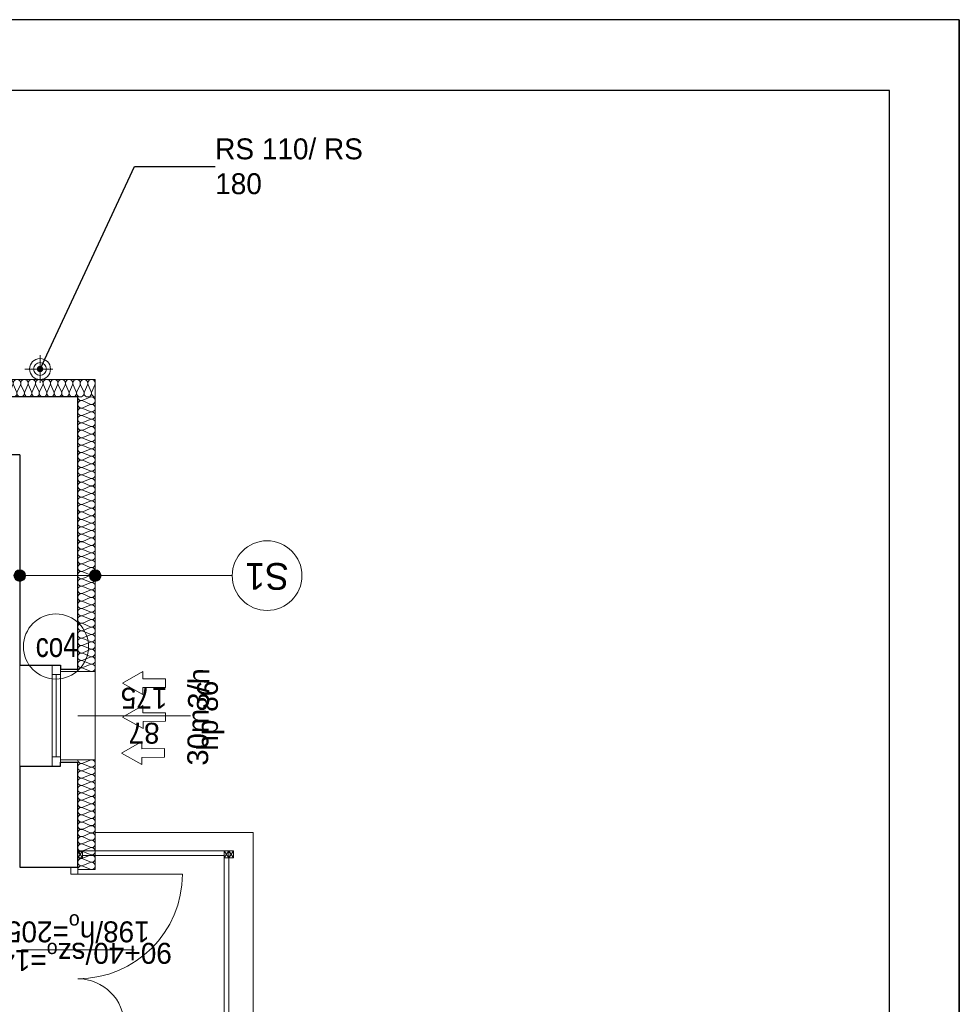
# Model space of a CAD drawing. Header units: millimetres. Extents: x -17429 to 155243, y -2908 to 188569.
# Tile 54 of 113: x 31484 to 39571, y 57866 to 66344. Entities that reach past the tile are written whole.
import ezdxf
from ezdxf.lldxf.tags import DXFTag

# ---------------------------------------------------------------- set-up
doc = ezdxf.new("R2010")
doc.units = ezdxf.units.MM
doc.header["$MEASUREMENT"] = 0
doc.layers.get('0').update_dxf_attribs({"lineweight": 5})
for name, color, linetype in [('#opisy', 7, 'Continuous'), ('#podkład', 252, 'Continuous'), ('_TABELA', 7, 'Continuous'), ('Arch ocieplenie', 252, 'Continuous'), ('Arch opisy', 252, 'Continuous'), ('IS_Grafika', 7, 'SOLID')]:
    doc.layers.add(name, color=color, linetype=linetype)
for name, color, linetype, lineweight in [('#piony', 7, 'Continuous', 5), ('Arch opisy_Nr_Pióra__1', 252, 'Continuous', 25), ('Arch opisy_Nr_Pióra__21', 252, 'Continuous', 13), ('INWENT BALUSTRADY_Nr_Pióra__26', 5, 'Continuous', 13), ('INWENT ODWODNIENIE_Nr_Pióra__21', 252, 'Continuous', 13), ('INWENT OPISY_Nr_Pióra__21', 252, 'Continuous', 13), ('INWENT. DRZWI_Nr_Pióra__21', 7, 'Continuous', 13), ('INWENT. OKNA_Nr_Pióra__5', 7, 'Continuous', 13), ('INWENT.ŚCIANY_Nr_Pióra__1', 252, 'Continuous', 25), ('INWENT.ŚCIANY_Nr_Pióra__21', 7, 'Continuous', 13), ('Istniejące schody_Nr_Pióra__21', 7, 'Continuous', 13)]:
    doc.layers.add(name, color=color, linetype=linetype, lineweight=lineweight)
doc.layers.add('arch izolacje_Nr_Pióra__3', color=7, linetype='Continuous', lineweight=13, true_color=0xff6600)
doc.layers.add('Arch ocieplenie_Nr_Pióra__22', color=7, linetype='Continuous', lineweight=9, true_color=0x7f7f7f)
doc.styles.add('ARIAL', font='arial.ttf', dxfattribs={"width": 0.75})
doc.styles.add('GENERATED_STYLE_2', font='txt')
doc.styles.add('GENERATED_STYLE_4', font='txt')
doc.styles.add('MtXpl_Arial', font='txt', dxfattribs={"height": 0.2})
tags = doc.linetypes.add('SOLID', pattern=[10, 10, 0]).pattern_tags.tags
tags[6:7] = [DXFTag(74, 4), DXFTag(75, 0), DXFTag(340, '0'), DXFTag(46, 0.0), DXFTag(50, 0.0), DXFTag(44, 0.0), DXFTag(45, 0.0)]
tags[4:5] = [DXFTag(74, 4), DXFTag(75, 0), DXFTag(340, '0'), DXFTag(46, 0.0), DXFTag(50, 0.0), DXFTag(44, 0.0), DXFTag(45, 0.0)]
doc.dimstyles.new('GENERATED_STYLE__6', dxfattribs={"dimtxt": 0.18, "dimasz": 109.44, "dimexe": 0.18, "dimexo": 0.0625, "dimgap": 0.09, "dimtad": 0, "dimtih": 1, "dimtoh": 1, "dimdec": 4, "dimzin": 0, "dimdsep": 46, "dimcen": 0.09, "dimadec": 0, "dimazin": 0, "dimtfac": 1, "dimtdec": 4, "dimtmove": 0, "dimatfit": 3, "dimldrblk": 'ARROWHEAD_11', "dimfxl": 1, "dimtolj": 1, "dimtzin": 0, "dimarcsym": 0})

# ---------------------------------------------------------------- blocks, each defined once
blk = doc.blocks.new('Izolacja cieplna 14_12', base_point=(32134.1, 63095.9))
at = {"layer": 'Arch ocieplenie_Nr_Pióra__22', "linetype": 'Continuous'}
for p, q in [((27993.5, 63140.6), (27966.8, 63201.2)), ((28025.5, 63201.2), (27998.8, 63140.6)), ((28057.6, 63140.6), (28030.9, 63201.2)), ((28089.7, 63201.2), (28063, 63140.6)), ((28121.8, 63140.6), (28095.1, 63201.2)), ((28153.8, 63201.2), (28127.1, 63140.6)), ((28185.9, 63140.6), (28159.2, 63201.2)), ((28218, 63201.2), (28191.3, 63140.6)), ((28250.1, 63140.6), (28223.4, 63201.2)), ((28282.1, 63201.2), (28255.5, 63140.6)), ((28314.2, 63140.6), (28287.5, 63201.2)), ((28346.3, 63201.2), (28319.6, 63140.6)), ((28378.4, 63140.6), (28351.7, 63201.2)), ((28410.5, 63201.2), (28383.8, 63140.6)), ((28442.5, 63140.6), (28415.8, 63201.2)), ((28474.6, 63201.2), (28447.9, 63140.6)), ((28506.7, 63140.6), (28480, 63201.2)), ((28538.8, 63201.2), (28512.1, 63140.6)), ((28570.8, 63140.6), (28544.2, 63201.2)), ((28602.9, 63201.2), (28576.2, 63140.6)), ((28635, 63140.6), (28608.3, 63201.2)), ((28667.1, 63201.2), (28640.4, 63140.6)), ((28699.1, 63140.6), (28672.5, 63201.2)), ((28731.2, 63201.2), (28704.5, 63140.6)), ((28763.3, 63140.6), (28736.6, 63201.2)), ((28795.4, 63201.2), (28768.7, 63140.6)), ((28827.5, 63140.6), (28800.8, 63201.2)), ((28859.5, 63201.2), (28832.8, 63140.6)), ((28891.6, 63140.6), (28864.9, 63201.2)), ((28923.7, 63201.2), (28897, 63140.6)), ((28955.8, 63140.6), (28929.1, 63201.2)), ((28987.8, 63201.2), (28961.1, 63140.6)), ((29019.9, 63140.6), (28993.2, 63201.2)), ((29052, 63201.2), (29025.3, 63140.6)), ((29084.1, 63140.6), (29057.4, 63201.2)), ((29116.1, 63201.2), (29089.5, 63140.6)), ((29148.2, 63140.6), (29121.5, 63201.2)), ((29180.3, 63201.2), (29153.6, 63140.6)), ((29212.4, 63140.6), (29185.7, 63201.2)), ((29244.5, 63201.2), (29217.8, 63140.6)), ((29276.5, 63140.6), (29249.8, 63201.2)), ((29308.6, 63201.2), (29281.9, 63140.6)), ((29340.7, 63140.6), (29314, 63201.2)), ((29372.8, 63201.2), (29346.1, 63140.6)), ((29404.8, 63140.6), (29378.2, 63201.2)), ((29436.9, 63201.2), (29410.2, 63140.6)), ((29469, 63140.6), (29442.3, 63201.2)), ((29501.1, 63201.2), (29474.4, 63140.6)), ((29533.1, 63140.6), (29506.5, 63201.2)), ((29565.2, 63201.2), (29538.5, 63140.6)), ((29597.3, 63140.6), (29570.6, 63201.2)), ((29629.4, 63201.2), (29602.7, 63140.6)), ((29661.5, 63140.6), (29634.8, 63201.2)), ((29693.5, 63201.2), (29666.8, 63140.6)), ((29725.6, 63140.6), (29698.9, 63201.2)), ((29757.7, 63201.2), (29731, 63140.6)), ((29789.8, 63140.6), (29763.1, 63201.2)), ((29821.8, 63201.2), (29795.1, 63140.6)), ((29853.9, 63140.6), (29827.2, 63201.2)), ((29886, 63201.2), (29859.3, 63140.6)), ((29918.1, 63140.6), (29891.4, 63201.2)), ((29950.1, 63201.2), (29923.5, 63140.6)), ((29982.2, 63140.6), (29955.5, 63201.2)), ((30014.3, 63201.2), (29987.6, 63140.6)), ((30046.4, 63140.6), (30019.7, 63201.2)), ((30078.5, 63201.2), (30051.8, 63140.6)), ((30110.5, 63140.6), (30083.8, 63201.2)), ((30142.6, 63201.2), (30115.9, 63140.6)), ((30174.7, 63140.6), (30148, 63201.2)), ((30206.8, 63201.2), (30180.1, 63140.6)), ((30238.8, 63140.6), (30212.2, 63201.2)), ((30270.9, 63201.2), (30244.2, 63140.6)), ((30303, 63140.6), (30276.3, 63201.2)), ((30335.1, 63201.2), (30308.4, 63140.6)), ((30367.1, 63140.6), (30340.5, 63201.2)), ((30399.2, 63201.2), (30372.5, 63140.6)), ((30431.3, 63140.6), (30404.6, 63201.2)), ((30463.4, 63201.2), (30436.7, 63140.6)), ((30495.5, 63140.6), (30468.8, 63201.2)), ((30527.5, 63201.2), (30500.8, 63140.6)), ((30559.6, 63140.6), (30532.9, 63201.2)), ((30591.7, 63201.2), (30565, 63140.6)), ((30623.8, 63140.6), (30597.1, 63201.2)), ((30655.8, 63201.2), (30629.1, 63140.6)), ((30687.9, 63140.6), (30661.2, 63201.2)), ((30720, 63201.2), (30693.3, 63140.6)), ((30752.1, 63140.6), (30725.4, 63201.2)), ((30784.1, 63201.2), (30757.5, 63140.6)), ((30816.2, 63140.6), (30789.5, 63201.2)), ((30848.3, 63201.2), (30821.6, 63140.6)), ((30880.4, 63140.6), (30853.7, 63201.2)), ((30912.5, 63201.2), (30885.8, 63140.6)), ((30944.5, 63140.6), (30917.8, 63201.2)), ((30976.6, 63201.2), (30949.9, 63140.6)), ((31008.7, 63140.6), (30982, 63201.2)), ((31040.8, 63201.2), (31014.1, 63140.6)), ((31072.8, 63140.6), (31046.2, 63201.2)), ((31104.9, 63201.2), (31078.2, 63140.6)), ((31137, 63140.6), (31110.3, 63201.2)), ((31169.1, 63201.2), (31142.4, 63140.6)), ((31201.1, 63140.6), (31174.5, 63201.2)), ((31233.2, 63201.2), (31206.5, 63140.6)), ((31265.3, 63140.6), (31238.6, 63201.2)), ((31297.4, 63201.2), (31270.7, 63140.6)), ((31329.5, 63140.6), (31302.8, 63201.2)), ((31361.5, 63201.2), (31334.8, 63140.6)), ((31393.6, 63140.6), (31366.9, 63201.2)), ((31425.7, 63201.2), (31399, 63140.6)), ((31457.8, 63140.6), (31431.1, 63201.2)), ((31489.8, 63201.2), (31463.1, 63140.6)), ((31521.9, 63140.6), (31495.2, 63201.2)), ((31554, 63201.2), (31527.3, 63140.6)), ((31586.1, 63140.6), (31559.4, 63201.2)), ((31618.1, 63201.2), (31591.5, 63140.6)), ((31650.2, 63140.6), (31623.5, 63201.2)), ((31682.3, 63201.2), (31655.6, 63140.6)), ((31714.4, 63140.6), (31687.7, 63201.2)), ((31746.5, 63201.2), (31719.8, 63140.6)), ((31778.5, 63140.6), (31751.8, 63201.2)), ((31810.6, 63201.2), (31783.9, 63140.6)), ((31842.7, 63140.6), (31816, 63201.2)), ((31874.8, 63201.2), (31848.1, 63140.6)), ((31906.8, 63140.6), (31880.2, 63201.2)), ((31938.9, 63201.2), (31912.2, 63140.6)), ((31971, 63140.6), (31944.3, 63201.2)), ((32003.1, 63201.2), (31976.4, 63140.6)), ((32035.1, 63140.6), (32008.5, 63201.2)), ((32067.2, 63201.2), (32040.5, 63140.6)), ((32099.3, 63140.6), (32072.6, 63201.2)), ((32131.4, 63201.2), (32104.7, 63140.6))]:
    blk.add_line(p, q, dxfattribs=at)
for centre, start_param, end_param in [((27996.1, 63214), 2.728799, 6.695979), ((28060.3, 63214), 2.728799, 6.695979), ((28124.5, 63214), 2.728799, 6.695979), ((28188.6, 63214), 2.728799, 6.695979), ((28252.8, 63214), 2.728799, 6.695979), ((28316.9, 63214), 2.728799, 6.695979), ((28381.1, 63214), 2.728799, 6.695979), ((28445.2, 63214), 2.728799, 6.695979), ((28509.4, 63214), 2.728799, 6.695979), ((28573.5, 63214), 2.728799, 6.695979), ((28637.7, 63214), 2.728799, 6.695979), ((28701.8, 63214), 2.728799, 6.695979), ((28766, 63214), 2.728799, 6.695979), ((28830.1, 63214), 2.728799, 6.695979), ((28894.3, 63214), 2.728799, 6.695979), ((28958.5, 63214), 2.728799, 6.695979), ((29022.6, 63214), 2.728799, 6.695979), ((29086.8, 63214), 2.728799, 6.695979), ((29150.9, 63214), 2.728799, 6.695979), ((29215.1, 63214), 2.728799, 6.695979), ((29279.2, 63214), 2.728799, 6.695979), ((29343.4, 63214), 2.728799, 6.695979), ((29407.5, 63214), 2.728799, 6.695979), ((29471.7, 63214), 2.728799, 6.695979), ((29535.8, 63214), 2.728799, 6.695979), ((29600, 63214), 2.728799, 6.695979), ((29664.1, 63214), 2.728799, 6.695979), ((29728.3, 63214), 2.728799, 6.695979), ((29792.5, 63214), 2.728799, 6.695979), ((29856.6, 63214), 2.728799, 6.695979), ((29920.8, 63214), 2.728799, 6.695979), ((29984.9, 63214), 2.728799, 6.695979), ((30049.1, 63214), 2.728799, 6.695979), ((30113.2, 63214), 2.728799, 6.695979), ((30177.4, 63214), 2.728799, 6.695979), ((30241.5, 63214), 2.728799, 6.695979), ((30305.7, 63214), 2.728799, 6.695979), ((30369.8, 63214), 2.728799, 6.695979), ((30434, 63214), 2.728799, 6.695979), ((30498.1, 63214), 2.728799, 6.695979), ((30562.3, 63214), 2.728799, 6.695979), ((30626.5, 63214), 2.728799, 6.695979), ((30690.6, 63214), 2.728799, 6.695979), ((30754.8, 63214), 2.728799, 6.695979), ((30818.9, 63214), 2.728799, 6.695979), ((30883.1, 63214), 2.728799, 6.695979), ((30947.2, 63214), 2.728799, 6.695979), ((31011.4, 63214), 2.728799, 6.695979), ((31075.5, 63214), 2.728799, 6.695979), ((31139.7, 63214), 2.728799, 6.695979), ((31203.8, 63214), 2.728799, 6.695979), ((31268, 63214), 2.728799, 6.695979), ((31332.1, 63214), 2.728799, 6.695979), ((31396.3, 63214), 2.728799, 6.695979), ((31460.5, 63214), 2.728799, 6.695979), ((31524.6, 63214), 2.728799, 6.695979), ((31588.8, 63214), 2.728799, 6.695979), ((31652.9, 63214), 2.728799, 6.695979), ((31717.1, 63214), 2.728799, 6.695979), ((31781.2, 63214), 2.728799, 6.695979), ((31845.4, 63214), 2.728799, 6.695979), ((31909.5, 63214), 2.728799, 6.695979), ((31973.7, 63214), 2.728799, 6.695979), ((32037.8, 63214), 2.728799, 6.695979), ((32102, 63214), 2.728799, 6.695979), ((27964.1, 63127.8), 1.570796, 3.554385), ((28028.2, 63127.8), 5.870392, 9.837571), ((28092.4, 63127.8), 5.870392, 9.837571), ((28156.5, 63127.8), 5.870392, 9.837571), ((28220.7, 63127.8), 5.870392, 9.837571), ((28284.8, 63127.8), 5.870392, 9.837571), ((28349, 63127.8), 5.870392, 9.837571), ((28413.1, 63127.8), 5.870392, 9.837571), ((28477.3, 63127.8), 5.870392, 9.837571), ((28541.5, 63127.8), 5.870392, 9.837571), ((28605.6, 63127.8), 5.870392, 9.837571), ((28669.8, 63127.8), 5.870392, 9.837571), ((28733.9, 63127.8), 5.870392, 9.837571), ((28798.1, 63127.8), 5.870392, 9.837571), ((28862.2, 63127.8), 5.870392, 9.837571), ((28926.4, 63127.8), 5.870392, 9.837571), ((28990.5, 63127.8), 5.870392, 9.837571), ((29054.7, 63127.8), 5.870392, 9.837571), ((29118.8, 63127.8), 5.870392, 9.837571), ((29183, 63127.8), 5.870392, 9.837571), ((29247.1, 63127.8), 5.870392, 9.837571), ((29311.3, 63127.8), 5.870392, 9.837571), ((29375.5, 63127.8), 5.870392, 9.837571), ((29439.6, 63127.8), 5.870392, 9.837571), ((29503.8, 63127.8), 5.870392, 9.837571), ((29567.9, 63127.8), 5.870392, 9.837571), ((29632.1, 63127.8), 5.870392, 9.837571), ((29696.2, 63127.8), 5.870392, 9.837571), ((29760.4, 63127.8), 5.870392, 9.837571), ((29824.5, 63127.8), 5.870392, 9.837571), ((29888.7, 63127.8), 5.870392, 9.837571), ((29952.8, 63127.8), 5.870392, 9.837571), ((30017, 63127.8), 5.870392, 9.837571), ((30081.1, 63127.8), 5.870392, 9.837571), ((30145.3, 63127.8), 5.870392, 9.837571), ((30209.5, 63127.8), 5.870392, 9.837571), ((30273.6, 63127.8), 5.870392, 9.837571), ((30337.8, 63127.8), 5.870392, 9.837571), ((30401.9, 63127.8), 5.870392, 9.837571), ((30466.1, 63127.8), 5.870392, 9.837571), ((30530.2, 63127.8), 5.870392, 9.837571), ((30594.4, 63127.8), 5.870392, 9.837571), ((30658.5, 63127.8), 5.870392, 9.837571), ((30722.7, 63127.8), 5.870392, 9.837571), ((30786.8, 63127.8), 5.870392, 9.837571), ((30851, 63127.8), 5.870392, 9.837571), ((30915.1, 63127.8), 5.870392, 9.837571), ((30979.3, 63127.8), 5.870392, 9.837571), ((31043.5, 63127.8), 5.870392, 9.837571), ((31107.6, 63127.8), 5.870392, 9.837571), ((31171.8, 63127.8), 5.870392, 9.837571), ((31235.9, 63127.8), 5.870392, 9.837571), ((31300.1, 63127.8), 5.870392, 9.837571), ((31364.2, 63127.8), 5.870392, 9.837571), ((31428.4, 63127.8), 5.870392, 9.837571), ((31492.5, 63127.8), 5.870392, 9.837571), ((31556.7, 63127.8), 5.870392, 9.837571), ((31620.8, 63127.8), 5.870392, 9.837571), ((31685, 63127.8), 5.870392, 9.837571), ((31749.1, 63127.8), 5.870392, 9.837571), ((31813.3, 63127.8), 5.870392, 9.837571), ((31877.5, 63127.8), 5.870392, 9.837571), ((31941.6, 63127.8), 5.870392, 9.837571), ((32005.8, 63127.8), 5.870392, 9.837571), ((32069.9, 63127.8), 5.870392, 9.837571), ((32134.1, 63127.8), 5.870392, 7.853982)]:
    blk.add_ellipse(centre, major_axis=(-32.1, 0), ratio=0.994538, start_param=start_param, end_param=end_param, dxfattribs=at)
blk = doc.blocks.new('Izolacja cieplna 14_13', base_point=(31984.1, 60730.9))
at = {"layer": 'Arch ocieplenie_Nr_Pióra__22', "linetype": 'Continuous'}
for p, q in [((32028.8, 63066.6), (32089.4, 63093.2)), ((32089.4, 63034.6), (32028.8, 63061.2)), ((32028.8, 63002.7), (32089.4, 63029.3)), ((32089.4, 62970.7), (32028.8, 62997.3)), ((32028.8, 62938.7), (32089.4, 62965.3)), ((32089.4, 62906.8), (32028.8, 62933.4)), ((32028.8, 62874.8), (32089.4, 62901.4)), ((32089.4, 62842.9), (32028.8, 62869.5)), ((32028.8, 62810.9), (32089.4, 62837.5)), ((32089.4, 62778.9), (32028.8, 62805.5)), ((32028.8, 62747), (32089.4, 62773.6)), ((32089.4, 62715), (32028.8, 62741.6)), ((32028.8, 62683.1), (32089.4, 62709.7)), ((32089.4, 62651.1), (32028.8, 62677.7)), ((32028.8, 62619.1), (32089.4, 62645.7)), ((32089.4, 62587.2), (32028.8, 62613.8)), ((32028.8, 62555.2), (32089.4, 62581.8)), ((32089.4, 62523.3), (32028.8, 62549.9)), ((32028.8, 62491.3), (32089.4, 62517.9)), ((32089.4, 62459.4), (32028.8, 62485.9)), ((32028.8, 62427.4), (32089.4, 62454)), ((32089.4, 62395.4), (32028.8, 62422)), ((32028.8, 62363.5), (32089.4, 62390.1)), ((32089.4, 62331.5), (32028.8, 62358.1)), ((32028.8, 62299.6), (32089.4, 62326.1)), ((32089.4, 62267.6), (32028.8, 62294.2)), ((32028.8, 62235.6), (32089.4, 62262.2)), ((32089.4, 62203.7), (32028.8, 62230.3)), ((32028.8, 62171.7), (32089.4, 62198.3)), ((32089.4, 62139.8), (32028.8, 62166.3)), ((32028.8, 62107.8), (32089.4, 62134.4)), ((32089.4, 62075.8), (32028.8, 62102.4)), ((32028.8, 62043.9), (32089.4, 62070.5)), ((32089.4, 62011.9), (32028.8, 62038.5)), ((32028.8, 61980), (32089.4, 62006.5)), ((32089.4, 61948), (32028.8, 61974.6)), ((32028.8, 61916), (32089.4, 61942.6)), ((32089.4, 61884.1), (32028.8, 61910.7)), ((32028.8, 61852.1), (32089.4, 61878.7)), ((32089.4, 61820.2), (32028.8, 61846.8)), ((32028.8, 61788.2), (32089.4, 61814.8)), ((32089.4, 61756.2), (32028.8, 61782.8)), ((32028.8, 61724.3), (32089.4, 61750.9)), ((32089.4, 61692.3), (32028.8, 61718.9)), ((32028.8, 61660.4), (32089.4, 61687)), ((32089.4, 61628.4), (32028.8, 61655)), ((32028.8, 61596.4), (32089.4, 61623)), ((32089.4, 61564.5), (32028.8, 61591.1)), ((32028.8, 61532.5), (32089.4, 61559.1)), ((32089.4, 61500.6), (32028.8, 61527.2)), ((32028.8, 61468.6), (32089.4, 61495.2)), ((32089.4, 61436.6), (32028.8, 61463.2)), ((32028.8, 61404.7), (32089.4, 61431.3)), ((32089.4, 61372.7), (32028.8, 61399.3)), ((32028.8, 61340.8), (32089.4, 61367.4)), ((32089.4, 61308.8), (32028.8, 61335.4)), ((32028.8, 61276.8), (32089.4, 61303.4)), ((32089.4, 61244.9), (32028.8, 61271.5)), ((32028.8, 61212.9), (32089.4, 61239.5)), ((32089.4, 61181), (32028.8, 61207.6)), ((32028.8, 61149), (32089.4, 61175.6)), ((32089.4, 61117.1), (32028.8, 61143.6)), ((32028.8, 61085.1), (32089.4, 61111.7)), ((32089.4, 61053.1), (32028.8, 61079.7)), ((32028.8, 61021.2), (32089.4, 61047.8)), ((32089.4, 60989.2), (32028.8, 61015.8)), ((32028.8, 60957.3), (32089.4, 60983.8)), ((32089.4, 60925.3), (32028.8, 60951.9)), ((32028.8, 60893.3), (32089.4, 60919.9)), ((32089.4, 60861.4), (32028.8, 60888)), ((32028.8, 60829.4), (32089.4, 60856)), ((32089.4, 60797.5), (32028.8, 60824)), ((32028.8, 60765.5), (32089.4, 60792.1)), ((32089.4, 60733.5), (32028.8, 60760.1))]:
    blk.add_line(p, q, dxfattribs=at)
for centre, start_param, end_param in [((32016, 63095.9), 1.570796, 3.554385), ((32102.2, 63063.9), 2.728799, 6.695979), ((32016, 63031.9), 5.870392, 9.837571), ((32016, 62968), 5.870392, 9.837571), ((32102.2, 63000), 2.728799, 6.695979), ((32016, 62904.1), 5.870392, 9.837571), ((32102.2, 62936.1), 2.728799, 6.695979), ((32016, 62840.2), 5.870392, 9.837571), ((32102.2, 62872.1), 2.728799, 6.695979), ((32102.2, 62808.2), 2.728799, 6.695979), ((32016, 62776.3), 5.870392, 9.837571), ((32016, 62712.3), 5.870392, 9.837571), ((32102.2, 62744.3), 2.728799, 6.695979), ((32016, 62648.4), 5.870392, 9.837571), ((32102.2, 62680.4), 2.728799, 6.695979), ((32016, 62584.5), 5.870392, 9.837571), ((32102.2, 62616.5), 2.728799, 6.695979), ((32102.2, 62552.5), 2.728799, 6.695979), ((32016, 62520.6), 5.870392, 9.837571), ((32016, 62456.7), 5.870392, 9.837571), ((32102.2, 62488.6), 2.728799, 6.695979), ((32016, 62392.7), 5.870392, 9.837571), ((32102.2, 62424.7), 2.728799, 6.695979), ((32016, 62328.8), 5.870392, 9.837571), ((32102.2, 62360.8), 2.728799, 6.695979), ((32102.2, 62296.9), 2.728799, 6.695979), ((32016, 62264.9), 5.870392, 9.837571), ((32016, 62201), 5.870392, 9.837571), ((32102.2, 62232.9), 2.728799, 6.695979), ((32016, 62137.1), 5.870392, 9.837571), ((32102.2, 62169), 2.728799, 6.695979), ((32016, 62073.2), 5.870392, 9.837571), ((32102.2, 62105.1), 2.728799, 6.695979), ((32102.2, 62041.2), 2.728799, 6.695979), ((32016, 62009.2), 5.870392, 9.837571), ((32016, 61945.3), 5.870392, 9.837571), ((32102.2, 61977.3), 2.728799, 6.695979), ((32016, 61881.4), 5.870392, 9.837571), ((32102.2, 61913.4), 2.728799, 6.695979), ((32016, 61817.5), 5.870392, 9.837571), ((32102.2, 61849.4), 2.728799, 6.695979), ((32102.2, 61785.5), 2.728799, 6.695979), ((32016, 61753.6), 5.870392, 9.837571), ((32016, 61689.6), 5.870392, 9.837571), ((32102.2, 61721.6), 2.728799, 6.695979), ((32016, 61625.7), 5.870392, 9.837571), ((32102.2, 61657.7), 2.728799, 6.695979), ((32016, 61561.8), 5.870392, 9.837571), ((32102.2, 61593.8), 2.728799, 6.695979), ((32102.2, 61529.8), 2.728799, 6.695979), ((32016, 61497.9), 5.870392, 9.837571), ((32016, 61434), 5.870392, 9.837571), ((32102.2, 61465.9), 2.728799, 6.695979), ((32016, 61370), 5.870392, 9.837571), ((32102.2, 61402), 2.728799, 6.695979), ((32016, 61306.1), 5.870392, 9.837571), ((32102.2, 61338.1), 2.728799, 6.695979), ((32102.2, 61274.2), 2.728799, 6.695979), ((32016, 61242.2), 5.870392, 9.837571), ((32102.2, 61210.2), 2.728799, 6.695979), ((32016, 61178.3), 5.870392, 9.837571), ((32016, 61114.4), 5.870392, 9.837571), ((32102.2, 61146.3), 2.728799, 6.695979), ((32016, 61050.4), 5.870392, 9.837571), ((32102.2, 61082.4), 2.728799, 6.695979), ((32102.2, 61018.5), 2.728799, 6.695979), ((32016, 60986.5), 5.870392, 9.837571), ((32102.2, 60954.6), 2.728799, 6.695979), ((32016, 60922.6), 5.870392, 9.837571), ((32016, 60858.7), 5.870392, 9.837571), ((32102.2, 60890.7), 2.728799, 6.695979), ((32016, 60794.8), 5.870392, 9.837571), ((32102.2, 60826.7), 2.728799, 6.695979), ((32102.2, 60762.8), 2.728799, 6.695979), ((32016, 60730.9), 5.870392, 7.853982)]:
    blk.add_ellipse(centre, major_axis=(0, 32), ratio=0.998193, start_param=start_param, end_param=end_param, dxfattribs=at)
blk = doc.blocks.new('Izolacja cieplna 14_14', base_point=(31984.1, 59025.9))
at = {"layer": 'Arch ocieplenie_Nr_Pióra__22', "linetype": 'Continuous'}
for p, q in [((32028.8, 59942), (32089.4, 59968.2)), ((32089.4, 59910.5), (32028.8, 59936.7)), ((32028.8, 59879), (32089.4, 59905.2)), ((32089.4, 59847.5), (32028.8, 59873.7)), ((32028.8, 59816), (32089.4, 59842.2)), ((32089.4, 59784.5), (32028.8, 59810.7)), ((32028.8, 59753), (32089.4, 59779.2)), ((32089.4, 59721.5), (32028.8, 59747.7)), ((32028.8, 59690), (32089.4, 59716.2)), ((32089.4, 59658.5), (32028.8, 59684.7)), ((32028.8, 59627), (32089.4, 59653.2)), ((32089.4, 59595.5), (32028.8, 59621.7)), ((32028.8, 59564), (32089.4, 59590.2)), ((32089.4, 59532.5), (32028.8, 59558.7)), ((32028.8, 59501), (32089.4, 59527.2)), ((32089.4, 59469.5), (32028.8, 59495.7)), ((32028.8, 59438), (32089.4, 59464.2)), ((32089.4, 59406.5), (32028.8, 59432.7)), ((32028.8, 59375), (32089.4, 59401.2)), ((32089.4, 59343.5), (32028.8, 59369.7)), ((32028.8, 59312), (32089.4, 59338.2)), ((32089.4, 59280.5), (32028.8, 59306.7)), ((32028.8, 59249), (32089.4, 59275.2)), ((32089.4, 59217.5), (32028.8, 59243.7)), ((32028.8, 59186), (32089.4, 59212.2)), ((32089.4, 59154.5), (32028.8, 59180.7)), ((32028.8, 59123), (32089.4, 59149.2)), ((32089.4, 59091.5), (32028.8, 59117.7)), ((32028.8, 59060), (32089.4, 59086.2)), ((32089.4, 59028.5), (32028.8, 59054.7))]:
    blk.add_line(p, q, dxfattribs=at)
for centre, start_param, end_param in [((32016, 59970.9), 0, 1.983589), ((32102.2, 59939.4), 1.158003, 5.125183), ((32016, 59907.9), 4.299595, 8.266774), ((32016, 59844.9), 4.299595, 8.266774), ((32102.2, 59876.4), 1.158003, 5.125183), ((32016, 59781.9), 4.299595, 8.266774), ((32102.2, 59813.4), 1.158003, 5.125183), ((32102.2, 59750.4), 1.158003, 5.125183), ((32016, 59718.9), 4.299595, 8.266774), ((32016, 59655.9), 4.299595, 8.266774), ((32102.2, 59687.4), 1.158003, 5.125183), ((32016, 59592.9), 4.299595, 8.266774), ((32102.2, 59624.4), 1.158003, 5.125183), ((32016, 59529.9), 4.299595, 8.266774), ((32102.2, 59561.4), 1.158003, 5.125183), ((32102.2, 59498.4), 1.158003, 5.125183), ((32016, 59466.9), 4.299595, 8.266774), ((32016, 59403.9), 4.299595, 8.266774), ((32102.2, 59435.4), 1.158003, 5.125183), ((32016, 59340.9), 4.299595, 8.266774), ((32102.2, 59372.4), 1.158003, 5.125183), ((32016, 59277.9), 4.299595, 8.266774), ((32102.2, 59309.4), 1.158003, 5.125183), ((32102.2, 59246.4), 1.158003, 5.125183), ((32016, 59214.9), 4.299595, 8.266774), ((32016, 59151.9), 4.299595, 8.266774), ((32102.2, 59183.4), 1.158003, 5.125183), ((32016, 59088.9), 4.299595, 8.266774), ((32102.2, 59120.4), 1.158003, 5.125183), ((32016, 59025.9), 4.299596, 6.283185), ((32102.2, 59057.4), 1.158003, 5.125183)]:
    blk.add_ellipse(centre, major_axis=(-31.9, 0), ratio=0.987408, start_param=start_param, end_param=end_param, dxfattribs=at)
blk = doc.blocks.new('Linia_74', base_point=(32134.1, 61556.9))
at = {"layer": 'Arch opisy_Nr_Pióra__21', "color": 252, "linetype": 'Continuous'}
blk.add_line((32134.1, 61556.9), (33313.1, 61556.9), dxfattribs=at)
blk.add_circle((33613.1, 61556.9), 300, dxfattribs=at)
blk = doc.blocks.new('Linia_75', base_point=(31484.1, 61556.9))
at = {"layer": 'Arch opisy_Nr_Pióra__21', "linetype": 'Continuous'}
for points in [[(31534.1, 61556.9), (31530.3, 61576), (31519.4, 61592.3), (31503.2, 61603.1), (31484.1, 61606.9), (31464.9, 61603.1), (31448.7, 61592.3), (31437.9, 61576), (31434.1, 61556.9), (31437.9, 61537.8), (31448.7, 61521.5), (31464.9, 61510.7), (31484.1, 61506.9), (31503.2, 61510.7), (31519.4, 61521.5), (31530.3, 61537.8)], [(32184.1, 61556.9), (32180.3, 61576), (32169.4, 61592.3), (32153.2, 61603.1), (32134.1, 61606.9), (32114.9, 61603.1), (32098.7, 61592.3), (32087.9, 61576), (32084.1, 61556.9), (32087.9, 61537.8), (32098.7, 61521.5), (32114.9, 61510.7), (32134.1, 61506.9), (32153.2, 61510.7), (32169.4, 61521.5), (32180.3, 61537.8)]]:
    blk.add_hatch(color=252, dxfattribs=at).paths.add_polyline_path(points, flags=0)
at = {"layer": 'Arch opisy_Nr_Pióra__21', "color": 252, "linetype": 'Continuous'}
blk.add_line((31534.1, 61556.9), (32084.1, 61556.9), dxfattribs=at)
for centre in [(31484.1, 61556.9), (32134.1, 61556.9)]:
    blk.add_circle(centre, 50, dxfattribs=at)
blk = doc.blocks.new('ARROWHEAD_11')
at = {"color": 0, "linetype": 'Continuous', "lineweight": 0}
blk.add_line((0, 0), (-1, 0), dxfattribs=at)
at = {"color": 0, "linetype": 'Continuous', "lineweight": 0, "const_width": 0.25, "flags": 128}
blk.add_lwpolyline([(-0.125, 0, 1), (0.125, 0, 1)], format="xyb", close=True, dxfattribs=at)
blk = doc.blocks.new('gfgf')
at = {"layer": '_TABELA', "color": 7}
for p, q in [((41197.7, 148063.5), (-15802.3, 148063.5)), ((41197.7, 118363.5), (41197.7, 148063.5)), ((41197.7, 148063.5), (41197.7, 118363.5)), ((40597.7, 147453.5), (-13302.3, 147453.5)), ((40597.7, 118973.5), (40597.7, 147453.5))]:
    blk.add_line(p, q, dxfattribs=at)
blk = doc.blocks.new('E210168')
at = {"color": 7, "lineweight": 13}
for p, q in [((19.41, 19.75), (19.41, 13.6)), ((19.41, 19.75), (36.98, 9.88)), ((19.41, 0), (36.98, 9.88)), ((19.41, 6.15), (19.41, 0))]:
    blk.add_line(p, q, dxfattribs=at)
blk.add_lwpolyline([(19.41, 13.6), (0, 13.6), (0, 6.15), (19.41, 6.15)], dxfattribs=at)
blk = doc.blocks.new('SERRTRT')
at = {"layer": 'arch izolacje_Nr_Pióra__3', "color": 252, "linetype": 'Continuous'}
for p, q in [((-11060.9, 63245.9), (32134.1, 63245.9)), ((32134.1, 63245.9), (27964.1, 63245.9)), ((32134.1, 60730.9), (32134.1, 63245.9)), ((32134.1, 63245.9), (32134.1, 59025.9)), ((31834.1, 60730.9), (32134.1, 60730.9)), ((32134.1, 59970.9), (31834.1, 59970.9)), ((32134.1, 59025.9), (32134.1, 59970.9)), ((31984.1, 59025.9), (32134.1, 59025.9))]:
    blk.add_line(p, q, dxfattribs=at)
at = {"layer": 'INWENT BALUSTRADY_Nr_Pióra__26', "color": 252, "linetype": 'Continuous'}
for p, q in [((32024.1, 59185.9), (31984.1, 59185.9)), ((31984.1, 59185.9), (31984.1, 59125.9)), ((32024.1, 59185.9), (31984.1, 59125.9)), ((31984.1, 59185.9), (32024.1, 59125.9)), ((32024.1, 59125.9), (32024.1, 59185.9)), ((32024.1, 59185.9), (33244.1, 59185.9)), ((33284.1, 59185.9), (33244.1, 59185.9)), ((33244.1, 59185.9), (33244.1, 59125.9)), ((33284.1, 59185.9), (33244.1, 59125.9)), ((33244.1, 59185.9), (33284.1, 59125.9)), ((33284.1, 59125.9), (33284.1, 59185.9)), ((33324.1, 59185.9), (33284.1, 59185.9)), ((33284.1, 59185.9), (33284.1, 59125.9)), ((33324.1, 59185.9), (33284.1, 59125.9)), ((33284.1, 59185.9), (33324.1, 59125.9)), ((33324.1, 59125.9), (33324.1, 59185.9)), ((31984.1, 59125.9), (32024.1, 59125.9)), ((32024.1, 59145.9), (33244.1, 59145.9)), ((33244.1, 59125.9), (33284.1, 59125.9)), ((33244.1, 59125.9), (33244.1, 53565.9)), ((33284.1, 59125.9), (33324.1, 59125.9)), ((33284.1, 59125.9), (33284.1, 53565.9))]:
    blk.add_line(p, q, dxfattribs=at)
at = {"layer": 'INWENT ODWODNIENIE_Nr_Pióra__21', "color": 252, "linetype": 'Continuous'}
for p, q in [((31659.1, 63455.9), (31659.1, 63215.9)), ((31529.1, 63335.9), (31769.1, 63335.9)), ((31579.1, 63335.9), (31739.1, 63335.9)), ((31659.1, 63415.9), (31659.1, 63255.9))]:
    blk.add_line(p, q, dxfattribs=at)
for radius in [90, 55]:
    blk.add_circle((31659.1, 63335.9), radius, dxfattribs=at)
at = {"layer": 'INWENT OPISY_Nr_Pióra__21', "color": 252, "linetype": 'Continuous'}
for p, q in [((31984.1, 60350.9), (32954.1, 60350.9)), ((32469.1, 58335.9), (31499.1, 58335.9))]:
    blk.add_line(p, q, dxfattribs=at)
at = {"layer": 'INWENT. DRZWI_Nr_Pióra__21', "color": 252, "linetype": 'Continuous'}
for p, q in [((31984.1, 59045.9), (31924.1, 59045.9)), ((31924.1, 59045.9), (31924.1, 58985.9)), ((31984.1, 58985.9), (31984.1, 59045.9)), ((31924.1, 58985.9), (31984.1, 58985.9)), ((31984.1, 58985.9), (32884.1, 58985.9))]:
    blk.add_line(p, q, dxfattribs=at)
for centre, radius, start, end in [((31984.1, 58985.9), 900, 270, 0), ((31984.1, 57685.9), 400, 0, 90)]:
    blk.add_arc(centre, radius, start, end, dxfattribs=at)
at = {"layer": 'INWENT. OKNA_Nr_Pióra__5', "color": 252, "linetype": 'Continuous'}
for p, q in [((31764.1, 60785.9), (31764.1, 59915.9)), ((31834.1, 60785.9), (31764.1, 60785.9)), ((31834.1, 59915.9), (31834.1, 60785.9)), ((31834.1, 60705.9), (31764.1, 60705.9)), ((31799.1, 59995.9), (31799.1, 60705.9)), ((31834.1, 59995.9), (31764.1, 59995.9)), ((31834.1, 59915.9), (31764.1, 59915.9))]:
    blk.add_line(p, q, dxfattribs=at)
at = {"layer": 'INWENT.ŚCIANY_Nr_Pióra__1', "color": 252, "linetype": 'Continuous'}
for p, q in [((31984.1, 63095.9), (27984.1, 63095.9)), ((31984.1, 60750.9), (31984.1, 63095.9)), ((31484.1, 62595.9), (29114.1, 62595.9)), ((31484.1, 62595.9), (31484.1, 60785.9)), ((31484.1, 60785.9), (31834.1, 60785.9)), ((31834.1, 60785.9), (31834.1, 60750.9)), ((31834.1, 60750.9), (31984.1, 60750.9)), ((31834.1, 59915.9), (31834.1, 59950.9)), ((31834.1, 59950.9), (31984.1, 59950.9)), ((31984.1, 59045.9), (31984.1, 59950.9)), ((31484.1, 59915.9), (31484.1, 59045.9)), ((31484.1, 59915.9), (31834.1, 59915.9)), ((31484.1, 59045.9), (31984.1, 59045.9))]:
    blk.add_line(p, q, dxfattribs=at)
at = {"layer": 'INWENT.ŚCIANY_Nr_Pióra__21', "color": 252, "linetype": 'Continuous'}
blk.add_line((31484.1, 60785.9), (31484.1, 59915.9), dxfattribs=at)
at = {"layer": 'Istniejące schody_Nr_Pióra__21', "color": 252, "linetype": 'Continuous'}
for p, q in [((32134.1, 59345.9), (33494.1, 59345.9)), ((33494.1, 59345.9), (33494.1, 55665.9))]:
    blk.add_line(p, q, dxfattribs=at)
at = {"layer": 'Arch ocieplenie', "color": 252, "linetype": 'Continuous', "lineweight": 9}
for name, p in [('Izolacja cieplna 14_12', (32134.1, 63095.9)), ('Izolacja cieplna 14_13', (31984.1, 60730.9)), ('Izolacja cieplna 14_14', (31984.1, 59025.9))]:
    blk.add_blockref(name, p, dxfattribs=at)
at = {"layer": 'Arch opisy', "color": 252, "linetype": 'Continuous'}
for name, p in [('Linia_74', (32134.1, 61556.9)), ('Linia_75', (31484.1, 61556.9))]:
    blk.add_blockref(name, p, dxfattribs=at)
at = {"layer": 'Arch opisy_Nr_Pióra__1', "color": 252, "linetype": 'Continuous', "insert": (33613.1, 61435.5), "char_height": 230, "attachment_point": 2, "rotation": 180, "style": 'GENERATED_STYLE_4'}
blk.add_mtext('{S1}', dxfattribs=at)
at = {"layer": 'INWENT OPISY_Nr_Pióra__21', "color": 252, "linetype": 'Continuous', "insert": (33166.6, 65080.6), "char_height": 180, "width": 1500.99, "attachment_point": 4, "style": 'GENERATED_STYLE_4'}
blk.add_mtext('{RS 110/ RS 180}', dxfattribs=at)
at = {"layer": 'INWENT OPISY_Nr_Pióra__21', "color": 252, "linetype": 'Continuous', "insert": (33009.7, 60350.9), "char_height": 180, "attachment_point": 2, "rotation": 90, "style": 'GENERATED_STYLE_2'}
blk.add_mtext('{hp 86}', dxfattribs=at)
at = {"layer": 'INWENT OPISY_Nr_Pióra__21', "color": 252, "linetype": 'Continuous', "char_height": 180, "attachment_point": 2, "rotation": 180, "style": 'GENERATED_STYLE_2'}
for s, insert, width, line_spacing_factor in [('{87\\P175}', (32554.1, 60110), 1346.334, 1.007146), ('{90+40/sz\\A1{\\H0.7x;\\S ^ o;}=142\\P198/h\\A1{\\H0.7x;\\S ^ o;}=205}', (31984.1, 58092.6), 1711.718, 0.411538)]:
    blk.add_mtext(s, dxfattribs=dict(at, insert=insert, width=width, line_spacing_factor=line_spacing_factor))
at = {"layer": 'INWENT OPISY_Nr_Pióra__21', "color": 252, "linetype": 'Continuous', "annotation_type": 0, "has_hookline": 1, "hookline_direction": 0, "text_width": 1114.3}
blk.add_leader([(31659.1, 63335.9), (32473.4, 65079.7), (33166.5, 65080.6)], dimstyle='GENERATED_STYLE__6', dxfattribs=at)

msp = doc.modelspace()

# ---------------------------------------------------------------- linework, layer by layer
at = {"layer": '#piony', "color": 7}
msp.add_circle((31796.2, 60946.6), 280.2, dxfattribs=at)

# ---------------------------------------------------------------- block references
at = {"layer": '#podkład'}
msp.add_blockref('SERRTRT', (0, 0), dxfattribs=at)
msp.add_blockref('gfgf', (-1627, -81719.3))
at = {"color": 7, "lineweight": 5, "xscale": 10, "yscale": 10, "zscale": 10, "rotation": 180.0966492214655}
for p in [(32738.7, 60730.8), (32739.2, 60438.4), (32729.4, 60128.7)]:
    msp.add_blockref('E210168', p, dxfattribs=at)

# ---------------------------------------------------------------- texts
at = {"layer": '#opisy', "color": 7, "lineweight": 0, "style": 'ARIAL'}
msp.add_text('30m3/h', height=180, rotation=89.21724, dxfattribs=at).set_placement((33105.2, 59920, 139.7))
at = {"layer": 'IS_Grafika', "color": 7, "lineweight": 5, "ltscale": 10, "style": 'MtXpl_Arial', "width": 0.8}
msp.add_text('co4', height=210, dxfattribs=at).set_placement((31621.7, 60856.6))

doc.saveas('drawing.dxf')
